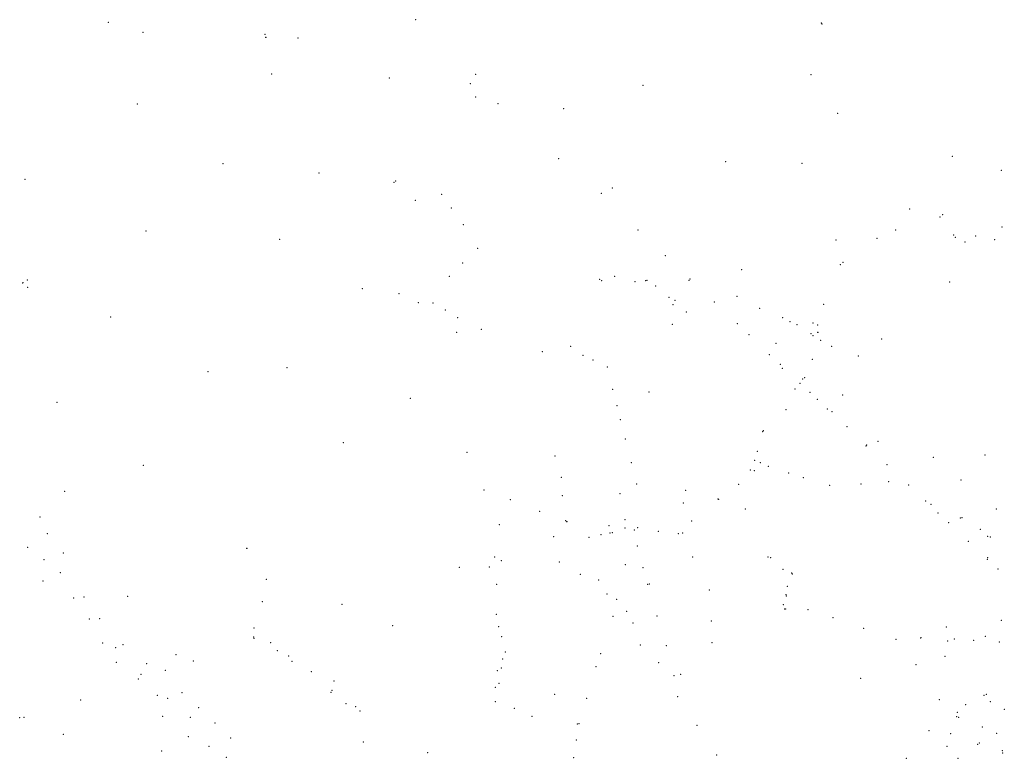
# Model space of a CAD drawing. Header units: metres. Extents: x 6434458 to 6462360, y 5631591 to 5655284.
# Tile 30 of 34: x 6434509 to 6448399, y 5644770 to 5655195. Entities that reach past the tile are written whole.
import ezdxf

# ---------------------------------------------------------------- set-up
doc = ezdxf.new("R2010")
doc.units = ezdxf.units.M
doc.set_wipeout_variables(frame=1)
doc.layers.get('0').update_dxf_attribs({"linetype": 'CONTINUOUS', "lineweight": 18})
doc.layers.add('OS_PunktOsnowyPoziomej', color=7, linetype='CONTINUOUS', lineweight=18)
doc.layers.add('OS_PunktOsnowyWysokosciowej', color=7, linetype='CONTINUOUS', lineweight=18)

# ---------------------------------------------------------------- blocks, each defined once
blk = doc.blocks.new('OSSP')
at = {"color": 0, "linetype": 'Continuous', "lineweight": 18}
blk.add_wipeout([(-1.2, 1.2999999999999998), (1.3, 1.2999999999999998), (1.3, -1.2000000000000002), (-1.2, -1.2000000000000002)], dxfattribs=at)
at = {"color": 0, "linetype": 'Continuous', "lineweight": 18, "flags": 128}
blk.add_lwpolyline([(-1.2, 1.3), (1.3, 1.3), (1.3, -1.2), (-1.2, -1.2), (-1.2, 1.3)], close=True, dxfattribs=at)
for points in [[(-0.4, 0), (0.4, 0)], [(0, 0.4), (0, -0.4)]]:
    blk.add_lwpolyline(points, dxfattribs=at)
blk = doc.blocks.new('OSPB')
at = {"color": 0, "linetype": 'Continuous', "lineweight": 18}
blk.add_wipeout([(-2, -1.1), (2, -1.1), (0.1, 2.1000000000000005)], dxfattribs=at)
at = {"linetype": 'Continuous', "lineweight": 25}
blk.add_hatch(color=0, dxfattribs=at).paths.add_polyline_path([(0, -0.22360679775, 1), (0, 0.22360679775, 1)])
at = {"color": 0, "linetype": 'Continuous', "lineweight": 18, "flags": 128}
blk.add_lwpolyline([(-2, -1.1), (2, -1.1), (0.1, 2.1), (-2, -1.1)], close=True, dxfattribs=at)
at = {"color": 0, "linetype": 'Continuous', "lineweight": 25}
blk.add_circle((0, 0), 0.22360679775, dxfattribs=at)
blk = doc.blocks.new('OSSH')
at = {"color": 0, "linetype": 'Continuous', "lineweight": 18}
blk.add_wipeout([(-1.2, 0.8999999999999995), (4.163336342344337e-17, -1.5000000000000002), (1.3, 0.8999999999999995)], dxfattribs=at)
at = {"color": 0, "linetype": 'Continuous', "lineweight": 18, "flags": 128}
blk.add_lwpolyline([(-1.2, 0.9), (0, -1.5), (1.3, 0.9), (-1.2, 0.9)], close=True, dxfattribs=at)
for points in [[(-0.3, 0), (0.3, 0)], [(0, 0.3), (0, -0.3)]]:
    blk.add_lwpolyline(points, dxfattribs=at)
blk = doc.blocks.new('OSHB')
at = {"linetype": 'Continuous', "lineweight": 18}
blk.add_hatch(color=0, dxfattribs=at).paths.add_polyline_path([(-1.7, 1), (1.7, 1), (0, -2), (-1.7, 0.9)])
at = {"color": 0, "linetype": 'Continuous', "lineweight": 18, "flags": 128}
blk.add_lwpolyline([(-1.7, 1), (1.7, 1), (0, -2), (-1.7, 0.9)], close=True, dxfattribs=at)

msp = doc.modelspace()

# ---------------------------------------------------------------- linework, layer by layer
at = {"layer": 'OS_PunktOsnowyPoziomej'}
for p in [(6436246.722728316, 5655016.409272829), (6445816.33, 5655147.32), (6437985.3, 5654944.22), (6438437.21, 5654937.73), (6438063.78, 5654428.2), (6439721.690000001, 5654370.48), (6440943.5, 5654425.97), (6445670.82, 5654417.3), (6440867.150000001, 5654294.06), (6443301.17, 5654266.61), (6440940.35, 5654101.97), (6436167.1, 5654005.68), (6442182.06, 5653940.45), (6446048.05, 5653871.79), (6447668.072, 5653267.007), (6437379.02, 5653162.65), (6444468.809999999, 5653189.82), (6445544.618565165, 5653169.396950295), (6448359.042000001, 5653067.777), (6434583.19, 5652943.91), (6438729.72, 5653032.589999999), (6439815.39, 5652917.5), (6442869.4, 5652819.75), (6440460.69, 5652728.82), (6440091.28, 5652645.15), (6440598.75, 5652538.75), (6447061.572, 5652525.147999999), (6447493.241999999, 5652410.717), (6440767.69, 5652299.74), (6448365.662, 5652268.717), (6436290.32, 5652212.290000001), (6438178.82, 5652094.62), (6443233.650000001, 5652228.8), (6446604.972, 5652110.498), (6446867.472, 5652227.338), (6447684.922, 5652156.877), (6447994.412, 5652142.047), (6440970.09, 5651969.72), (6446025.372, 5652087.638), (6447842.152, 5652057.127), (6448263.092, 5652089.717), (6443618.452, 5651864.748), (6440759.49, 5651760.95), (6446085.342, 5651735.638), (6440568.19, 5651571.23), (6442902.572, 5651574.428), (6444695.012, 5651665.288), (6434550.92, 5651478.93), (6434622.37, 5651418.15), (6439341.63, 5651400.87), (6442718.942, 5651514.038), (6443187.962, 5651495.578), (6443338.552, 5651510.138), (6443481.292, 5651436.798), (6443964.892, 5651535.038), (6447629.182, 5651491.977), (6439858.77, 5651327.88), (6443668.642, 5651274.678), (6444628.842, 5651288.688), (6440133.05, 5651200.36), (6440341.2, 5651197.84), (6443755.262, 5651234.178), (6444310.442, 5651208.978000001), (6444946.022, 5651123.108), (6445851.972, 5651175.398000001), (6435792.45, 5650996.93), (6440511.96, 5651097.59), (6440689.31, 5650988.74), (6443912.902, 5651068.338), (6445271.722, 5650988.688), (6443715.562, 5650895.078), (6444633.802, 5650903.598), (6445474.672, 5650888.608), (6445698.372000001, 5650914.048), (6440675.66, 5650783.99), (6441019.38, 5650825.35), (6444796.712, 5650749.357999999), (6445771.292000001, 5650782.228), (6442281.062, 5650583.319), (6445808.212, 5650670.146999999), (6445964.582, 5650587.077), (6446666.872000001, 5650690.167), (6441883.002, 5650507.299), (6442455.422, 5650459.989), (6445084.372, 5650466.388), (6446341.052, 5650449.447), (6442596.242, 5650392.179), (6442796.752, 5650291.479), (6445241.262, 5650328.908), (6445691.942, 5650403.197), (6437165.86, 5650229.63), (6438278.59, 5650283.49), (6445518.042000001, 5650063.337), (6445583.312, 5650142.266999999), (6442874.582, 5649980.029), (6443385.492, 5649938.889), (6445444.902, 5649981.817), (6445656.172, 5649936.197), (6446116.712, 5649900.277), (6435037.49, 5649793.57), (6440019.63, 5649853.24), (6442933.432, 5649745.589), (6445763.002, 5649835.337), (6445318.092, 5649693.186999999), (6445969.052, 5649663.806999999), (6442983.742, 5649550.269), (6444998.032, 5649392.648), (6446181.342, 5649451.447), (6439072.97, 5649225.03), (6443053.082, 5649277.879), (6446449.222, 5649178.027), (6446617.072, 5649246.077), (6440817.3, 5649090.73), (6444914.972, 5649105.308), (6448126.572, 5649052.688), (6436255.62, 5648903.330000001), (6442060.384415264, 5649035.142126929), (6443135.772, 5648941.899), (6444878.422, 5648974.968), (6444959.102, 5648944.058), (6446745.932, 5648916.177), (6447399.882, 5649017.436999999), (6444816.612, 5648837.828), (6445072.492, 5648890.468), (6445355.033, 5648799.407), (6442149.072, 5648733.81), (6443212.852, 5648643.059), (6444649.582, 5648638.898), (6445562.453, 5648730.067), (6445937.393, 5648621.007), (6446377.642, 5648641.817), (6446767.932, 5648674.887), (6447051.772, 5648627.467), (6447789.512, 5648700.087), (6435144.173227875, 5648540.678703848), (6441056.85, 5648557.120000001), (6442979.992, 5648507.399), (6443904.162, 5648553.428), (6441432.612, 5648420.99), (6442163.411999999, 5648477.79), (6443872.142, 5648373.188), (6444368.972, 5648427.628), (6447291.013, 5648400.647), (6441846.612, 5648254.21), (6444744.203, 5648290.718), (6447465.823, 5648234.117), (6448288.072, 5648289.058), (6434796.65, 5648177.57), (6441274.472, 5648066.479), (6442227.172, 5648108.26), (6443049.062, 5648139.739000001), (6443987.222, 5648119.428), (6447612.653, 5648095.507), (6447801.762, 5648168.127), (6434899.059999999, 5647938.8), (6442820.182, 5648055.219), (6442837.902, 5647948.249), (6443050.412, 5648020.379), (6443179.582, 5647993.868999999), (6443518.142, 5647973.678), (6443861.032, 5647952.618), (6448058.702, 5648004.137), (6442042.332000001, 5647900.659), (6442542.672, 5647887.269), (6442708.752, 5647925.149), (6447890.113, 5647833.117), (6448200.652, 5647894.537), (6434623.86, 5647745.82), (6435127.18, 5647669.15), (6437714.33, 5647735.78), (6443219.922, 5647765.628), (6434851.16, 5647574.55), (6441211.032, 5647613.789), (6442121.372000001, 5647542.919), (6444005.033, 5647611.728), (6445104.903, 5647602.218), (6448159.813, 5647577.867), (6435083.75, 5647389.66), (6440711.343, 5647466.109), (6441135.202, 5647470.479), (6443054.112, 5647504.778), (6443301.143, 5647459.548), (6445277.383, 5647438.087), (6445409.793, 5647370.978000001), (6448310.653, 5647443.787), (6434838.39, 5647274.3), (6437990.423, 5647295.369), (6442417.572, 5647368.279), (6442674.532, 5647285.969), (6441235.593, 5647225.609000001), (6443390.363, 5647230.618), (6444236.033, 5647145.777999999), (6445337.463, 5647197.398), (6435272.2, 5647034.08), (6435416.54, 5647048.2), (6436033.05, 5647057.56), (6437931.672, 5646982.329), (6442795.163, 5647091.277999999), (6442932.683, 5647012.868), (6445321.853, 5647062.658), (6439055.813, 5646943.489), (6443069.453, 5646844.508), (6445312.653, 5646875.398), (6445631.923, 5646868.518), (6435490.26, 5646734.33), (6435637.099999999, 5646741.74), (6441233.013, 5646800.118), (6442877.073, 5646775.128), (6443161.963, 5646681.008), (6443501.193, 5646778.098), (6444268.183, 5646709.678), (6445982.002999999, 5646756.958), (6448358.623, 5646719.237), (6437812.362, 5646608.578999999), (6439772.793, 5646642.679), (6446416.563, 5646603.098), (6447583.023, 5646623.317), (6435681.9, 5646399.85), (6437811.742, 5646483.979), (6438048.722, 5646400.429), (6441307.543, 5646488.148000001), (6444277.653, 5646401.158), (6446870.003, 5646450.788), (6447225.433, 5646475.357), (6447600.923, 5646423.907), (6447692.583, 5646453.766999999), (6447964.753, 5646433.186999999), (6448133.613, 5646490.627), (6448329.173, 5646412.407), (6435864.14, 5646330.39), (6435965.3, 5646376.61), (6438142.642, 5646287.498999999), (6441357.963, 5646270.058), (6443265.623, 5646371.318), (6443629.803, 5646359.548), (6435873.13, 5646123.28), (6436712.77, 5646233.06), (6436959.92, 5646142.19), (6438350.322, 5646140.249), (6441323.823, 5646172.138), (6442704.723, 5646245.088), (6443524.583, 5646120.568), (6447562.173, 5646209.157), (6436302.79, 5646106.86), (6436565.72, 5646010.68), (6438624.932, 5645992.589), (6441246.263, 5646008.938000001), (6442639.743, 5646064.948), (6447153.513, 5646092.968), (6436220.94, 5645954.61), (6438941.772, 5645859.699), (6443739.573, 5645936.437999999), (6443831.253, 5645953.538), (6446372.403, 5645899.408), (6441217.833, 5645773.558), (6435368.07, 5645594.499999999), (6436450.66, 5645658.51), (6436595.68, 5645617.98), (6436800.730000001, 5645696.41), (6438903.082, 5645702.36), (6441220.563, 5645567.528), (6442056.873, 5645674.368), (6442506.643, 5645617.438000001), (6443789.913, 5645641.028), (6447480.783, 5645599.978), (6448145.283, 5645673.548), (6448203.153, 5645570.048), (6437033.230000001, 5645485.23), (6439112.502, 5645541.21), (6439311.652, 5645438.15), (6441488.133, 5645474.308), (6447853.683, 5645525.528), (6448398.293, 5645460.658), (6434509.95, 5645343.28), (6436525.45, 5645362.07), (6436918.58, 5645349.2), (6441735.843, 5645364.708), (6447755.933, 5645349.398000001), (6437265.610000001, 5645267.32), (6442400.873, 5645257.998), (6444062.073, 5645234.748), (6447336.093, 5645160.188), (6448088.063, 5645210.338), (6436888.35, 5645074.36), (6437487.43, 5645055.379999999), (6442361.173, 5645026.888), (6447642.723, 5645117.618), (6448292.953, 5645121.088), (6436510.05, 5644873.11), (6437180.32, 5644938.1), (6439359.312, 5645002.68), (6447591.993, 5644940.718), (6448024.663, 5644969.718), (6437425.74, 5644785.5), (6440263.693, 5644851.788999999), (6442325.863, 5644780.168), (6444343.073, 5644816.478), (6447016.383, 5644770.889), (6447746.573, 5644771.808), (6448373.943, 5644843.568)]:
    msp.add_point(p, dxfattribs=at)
at = {"layer": 'OS_PunktOsnowyWysokosciowej'}
for p in [(6435758.714896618, 5655159.419909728), (6440094.072079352, 5655194.672179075), (6441257.02279753, 5654007.911454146), (6442113.601285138, 5653231.258704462), (6442713.990745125, 5652746.371726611), (6445374.52, 5650932.76), (6445178.45, 5650626.71), (6447364.436928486, 5648353.020277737), (6441305.09, 5647559.72), (6441266.25, 5646626.16), (6438303.03, 5646214.47), (6435122.635601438, 5645108.335659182)]:
    msp.add_point(p, dxfattribs=at)

# ---------------------------------------------------------------- next in the draw order: block references
at = {"layer": 'OS_PunktOsnowyPoziomej', "linetype": 'Continuous', "xscale": 0.5, "yscale": 0.5, "zscale": 0.5}
for name, p in [('OSSP', (6445816.33, 5655147.32)), ('OSPB', (6436246.722728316, 5655016.409272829)), ('OSSP', (6437985.3, 5654944.22)), ('OSSP', (6438437.21, 5654937.73)), ('OSSP', (6438063.78, 5654428.2)), ('OSSP', (6439721.690000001, 5654370.48)), ('OSSP', (6440943.5, 5654425.97)), ('OSSP', (6445670.82, 5654417.3)), ('OSSP', (6440867.150000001, 5654294.06)), ('OSSP', (6443301.17, 5654266.61)), ('OSSP', (6440940.35, 5654101.97)), ('OSSP', (6436167.1, 5654005.68)), ('OSSP', (6442182.06, 5653940.45)), ('OSSP', (6446048.05, 5653871.79)), ('OSSP', (6447668.072, 5653267.007)), ('OSSP', (6437379.02, 5653162.65)), ('OSSP', (6444468.809999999, 5653189.82)), ('OSPB', (6445544.618565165, 5653169.396950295)), ('OSSP', (6448359.042000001, 5653067.777)), ('OSSP', (6434583.19, 5652943.91)), ('OSSP', (6438729.72, 5653032.589999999)), ('OSSP', (6439815.39, 5652917.5)), ('OSSP', (6442869.4, 5652819.75)), ('OSSP', (6440460.69, 5652728.82)), ('OSSP', (6440091.28, 5652645.15)), ('OSSP', (6440598.75, 5652538.75)), ('OSSP', (6447061.572, 5652525.147999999)), ('OSSP', (6447493.241999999, 5652410.717)), ('OSSP', (6440767.69, 5652299.74)), ('OSSP', (6448365.662, 5652268.717)), ('OSSP', (6436290.32, 5652212.290000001)), ('OSSP', (6438178.82, 5652094.62)), ('OSSP', (6443233.650000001, 5652228.8)), ('OSSP', (6446604.972, 5652110.498)), ('OSSP', (6446867.472, 5652227.338)), ('OSSP', (6447684.922, 5652156.877)), ('OSSP', (6447994.412, 5652142.047)), ('OSSP', (6440970.09, 5651969.72)), ('OSSP', (6446025.372, 5652087.638)), ('OSSP', (6447842.152, 5652057.127)), ('OSSP', (6448263.092, 5652089.717)), ('OSSP', (6443618.452, 5651864.748)), ('OSSP', (6440759.49, 5651760.95)), ('OSSP', (6446085.342, 5651735.638)), ('OSSP', (6440568.19, 5651571.23)), ('OSSP', (6442902.572, 5651574.428)), ('OSSP', (6444695.012, 5651665.288)), ('OSSP', (6434550.92, 5651478.93)), ('OSSP', (6434622.37, 5651418.15)), ('OSSP', (6439341.63, 5651400.87)), ('OSSP', (6442718.942, 5651514.038)), ('OSSP', (6443187.962, 5651495.578)), ('OSSP', (6443338.552, 5651510.138)), ('OSSP', (6443481.292, 5651436.798)), ('OSSP', (6443964.892, 5651535.038)), ('OSSP', (6447629.182, 5651491.977)), ('OSSP', (6439858.77, 5651327.88)), ('OSSP', (6443668.642, 5651274.678)), ('OSSP', (6444628.842, 5651288.688)), ('OSSP', (6440133.05, 5651200.36)), ('OSSP', (6440341.2, 5651197.84)), ('OSSP', (6443755.262, 5651234.178)), ('OSSP', (6444310.442, 5651208.978000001)), ('OSSP', (6444946.022, 5651123.108)), ('OSSP', (6445851.972, 5651175.398000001)), ('OSSP', (6435792.45, 5650996.93)), ('OSSP', (6440511.96, 5651097.59)), ('OSSP', (6440689.31, 5650988.74)), ('OSSP', (6443912.902, 5651068.338)), ('OSSP', (6445271.722, 5650988.688)), ('OSSP', (6443715.562, 5650895.078)), ('OSSP', (6444633.802, 5650903.598)), ('OSSP', (6445474.672, 5650888.608)), ('OSSP', (6445698.372000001, 5650914.048)), ('OSSP', (6440675.66, 5650783.99)), ('OSSP', (6441019.38, 5650825.35)), ('OSSP', (6444796.712, 5650749.357999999)), ('OSSP', (6445771.292000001, 5650782.228)), ('OSSP', (6442281.062, 5650583.319)), ('OSSP', (6445808.212, 5650670.146999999)), ('OSSP', (6445964.582, 5650587.077)), ('OSSP', (6446666.872000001, 5650690.167)), ('OSSP', (6441883.002, 5650507.299)), ('OSSP', (6442455.422, 5650459.989)), ('OSSP', (6445084.372, 5650466.388)), ('OSSP', (6446341.052, 5650449.447)), ('OSSP', (6442596.242, 5650392.179)), ('OSSP', (6442796.752, 5650291.479)), ('OSSP', (6445241.262, 5650328.908)), ('OSSP', (6445691.942, 5650403.197)), ('OSSP', (6437165.86, 5650229.63)), ('OSSP', (6438278.59, 5650283.49)), ('OSSP', (6445518.042000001, 5650063.337)), ('OSSP', (6445583.312, 5650142.266999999)), ('OSSP', (6442874.582, 5649980.029)), ('OSSP', (6443385.492, 5649938.889)), ('OSSP', (6445444.902, 5649981.817)), ('OSSP', (6445656.172, 5649936.197)), ('OSSP', (6446116.712, 5649900.277)), ('OSSP', (6435037.49, 5649793.57)), ('OSSP', (6440019.63, 5649853.24)), ('OSSP', (6442933.432, 5649745.589)), ('OSSP', (6445763.002, 5649835.337)), ('OSSP', (6445318.092, 5649693.186999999)), ('OSSP', (6445969.052, 5649663.806999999)), ('OSSP', (6442983.742, 5649550.269)), ('OSSP', (6444998.032, 5649392.648)), ('OSSP', (6446181.342, 5649451.447)), ('OSSP', (6439072.97, 5649225.03)), ('OSSP', (6443053.082, 5649277.879)), ('OSSP', (6446449.222, 5649178.027)), ('OSSP', (6446617.072, 5649246.077)), ('OSSP', (6440817.3, 5649090.73)), ('OSSP', (6444914.972, 5649105.308)), ('OSSP', (6448126.572, 5649052.688)), ('OSSP', (6436255.62, 5648903.330000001)), ('OSPB', (6442060.384415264, 5649035.142126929)), ('OSSP', (6443135.772, 5648941.899)), ('OSSP', (6444878.422, 5648974.968)), ('OSSP', (6444959.102, 5648944.058)), ('OSSP', (6446745.932, 5648916.177)), ('OSSP', (6447399.882, 5649017.436999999)), ('OSSP', (6444816.612, 5648837.828)), ('OSSP', (6445072.492, 5648890.468)), ('OSSP', (6445355.033, 5648799.407)), ('OSSP', (6442149.072, 5648733.81)), ('OSSP', (6443212.852, 5648643.059)), ('OSSP', (6444649.582, 5648638.898)), ('OSSP', (6445562.453, 5648730.067)), ('OSSP', (6445937.393, 5648621.007)), ('OSSP', (6446377.642, 5648641.817)), ('OSSP', (6446767.932, 5648674.887)), ('OSSP', (6447051.772, 5648627.467)), ('OSSP', (6447789.512, 5648700.087)), ('OSPB', (6435144.173227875, 5648540.678703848)), ('OSSP', (6441056.85, 5648557.120000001)), ('OSSP', (6442979.992, 5648507.399)), ('OSSP', (6443904.162, 5648553.428)), ('OSSP', (6441432.612, 5648420.99)), ('OSSP', (6442163.411999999, 5648477.79)), ('OSSP', (6443872.142, 5648373.188)), ('OSSP', (6444368.972, 5648427.628)), ('OSSP', (6447291.013, 5648400.647)), ('OSSP', (6441846.612, 5648254.21)), ('OSSP', (6444744.203, 5648290.718)), ('OSSP', (6447465.823, 5648234.117)), ('OSSP', (6448288.072, 5648289.058)), ('OSSP', (6434796.65, 5648177.57)), ('OSSP', (6441274.472, 5648066.479)), ('OSSP', (6442227.172, 5648108.26)), ('OSSP', (6443049.062, 5648139.739000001)), ('OSSP', (6443987.222, 5648119.428)), ('OSSP', (6447612.653, 5648095.507)), ('OSSP', (6447801.762, 5648168.127)), ('OSSP', (6434899.059999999, 5647938.8)), ('OSSP', (6442708.752, 5647925.149)), ('OSSP', (6442820.182, 5648055.219)), ('OSSP', (6442837.902, 5647948.249)), ('OSSP', (6443050.412, 5648020.379)), ('OSSP', (6443179.582, 5647993.868999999)), ('OSSP', (6443518.142, 5647973.678)), ('OSSP', (6443861.032, 5647952.618)), ('OSSP', (6448058.702, 5648004.137)), ('OSSP', (6442042.332000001, 5647900.659)), ('OSSP', (6442542.672, 5647887.269)), ('OSSP', (6447890.113, 5647833.117)), ('OSSP', (6448200.652, 5647894.537)), ('OSSP', (6434623.86, 5647745.82)), ('OSSP', (6435127.18, 5647669.15)), ('OSSP', (6437714.33, 5647735.78)), ('OSSP', (6443219.922, 5647765.628)), ('OSSP', (6434851.16, 5647574.55)), ('OSSP', (6441211.032, 5647613.789)), ('OSSP', (6442121.372000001, 5647542.919)), ('OSSP', (6444005.033, 5647611.728)), ('OSSP', (6445104.903, 5647602.218)), ('OSSP', (6448159.813, 5647577.867)), ('OSSP', (6435083.75, 5647389.66)), ('OSSP', (6440711.343, 5647466.109)), ('OSSP', (6441135.202, 5647470.479)), ('OSSP', (6443054.112, 5647504.778)), ('OSSP', (6443301.143, 5647459.548)), ('OSSP', (6445277.383, 5647438.087)), ('OSSP', (6445409.793, 5647370.978000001)), ('OSSP', (6448310.653, 5647443.787)), ('OSSP', (6434838.39, 5647274.3)), ('OSSP', (6437990.423, 5647295.369)), ('OSSP', (6442417.572, 5647368.279)), ('OSSP', (6442674.532, 5647285.969)), ('OSSP', (6443390.363, 5647230.618)), ('OSSP', (6441235.593, 5647225.609000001)), ('OSSP', (6442795.163, 5647091.277999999)), ('OSSP', (6444236.033, 5647145.777999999)), ('OSSP', (6445337.463, 5647197.398)), ('OSSP', (6435272.2, 5647034.08)), ('OSSP', (6435416.54, 5647048.2)), ('OSSP', (6436033.05, 5647057.56)), ('OSSP', (6437931.672, 5646982.329)), ('OSSP', (6442932.683, 5647012.868)), ('OSSP', (6445321.853, 5647062.658)), ('OSSP', (6439055.813, 5646943.489)), ('OSSP', (6443069.453, 5646844.508)), ('OSSP', (6445312.653, 5646875.398)), ('OSSP', (6445631.923, 5646868.518)), ('OSSP', (6435490.26, 5646734.33)), ('OSSP', (6435637.099999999, 5646741.74)), ('OSSP', (6441233.013, 5646800.118)), ('OSSP', (6442877.073, 5646775.128)), ('OSSP', (6443161.963, 5646681.008)), ('OSSP', (6443501.193, 5646778.098)), ('OSSP', (6444268.183, 5646709.678)), ('OSSP', (6445982.002999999, 5646756.958)), ('OSSP', (6448358.623, 5646719.237)), ('OSSP', (6437812.362, 5646608.578999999)), ('OSSP', (6439772.793, 5646642.679)), ('OSSP', (6446416.563, 5646603.098)), ('OSSP', (6447583.023, 5646623.317)), ('OSSP', (6435681.9, 5646399.85)), ('OSSP', (6437811.742, 5646483.979)), ('OSSP', (6438048.722, 5646400.429)), ('OSSP', (6441307.543, 5646488.148000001)), ('OSSP', (6444277.653, 5646401.158)), ('OSSP', (6446870.003, 5646450.788)), ('OSSP', (6447225.433, 5646475.357)), ('OSSP', (6447600.923, 5646423.907)), ('OSSP', (6447692.583, 5646453.766999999)), ('OSSP', (6447964.753, 5646433.186999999)), ('OSSP', (6448133.613, 5646490.627)), ('OSSP', (6448329.173, 5646412.407)), ('OSSP', (6435864.14, 5646330.39)), ('OSSP', (6435965.3, 5646376.61)), ('OSSP', (6438142.642, 5646287.498999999)), ('OSSP', (6441357.963, 5646270.058)), ('OSSP', (6443265.623, 5646371.318)), ('OSSP', (6443629.803, 5646359.548)), ('OSSP', (6435873.13, 5646123.28)), ('OSSP', (6436712.77, 5646233.06)), ('OSSP', (6436959.92, 5646142.19)), ('OSSP', (6438350.322, 5646140.249)), ('OSSP', (6441323.823, 5646172.138)), ('OSSP', (6442704.723, 5646245.088)), ('OSSP', (6443524.583, 5646120.568)), ('OSSP', (6447562.173, 5646209.157)), ('OSSP', (6436302.79, 5646106.86)), ('OSSP', (6436565.72, 5646010.68)), ('OSSP', (6438624.932, 5645992.589)), ('OSSP', (6441246.263, 5646008.938000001)), ('OSSP', (6442639.743, 5646064.948)), ('OSSP', (6447153.513, 5646092.968)), ('OSSP', (6436220.94, 5645954.61)), ('OSSP', (6438941.772, 5645859.699)), ('OSSP', (6443739.573, 5645936.437999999)), ('OSSP', (6443831.253, 5645953.538)), ('OSSP', (6446372.403, 5645899.408)), ('OSSP', (6438903.082, 5645702.36)), ('OSSP', (6441217.833, 5645773.558)), ('OSSP', (6435368.07, 5645594.499999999)), ('OSSP', (6436450.66, 5645658.51)), ('OSSP', (6436595.68, 5645617.98)), ('OSSP', (6436800.730000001, 5645696.41)), ('OSSP', (6441220.563, 5645567.528)), ('OSSP', (6442056.873, 5645674.368)), ('OSSP', (6442506.643, 5645617.438000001)), ('OSSP', (6443789.913, 5645641.028)), ('OSSP', (6447480.783, 5645599.978)), ('OSSP', (6448145.283, 5645673.548)), ('OSSP', (6448203.153, 5645570.048)), ('OSSP', (6437033.230000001, 5645485.23)), ('OSSP', (6439112.502, 5645541.21)), ('OSSP', (6439311.652, 5645438.15)), ('OSSP', (6441488.133, 5645474.308)), ('OSSP', (6447853.683, 5645525.528)), ('OSSP', (6448398.293, 5645460.658)), ('OSSP', (6434509.95, 5645343.28)), ('OSSP', (6436525.45, 5645362.07)), ('OSSP', (6436918.58, 5645349.2)), ('OSSP', (6441735.843, 5645364.708)), ('OSSP', (6447755.933, 5645349.398000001)), ('OSSP', (6437265.610000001, 5645267.32)), ('OSSP', (6442400.873, 5645257.998)), ('OSSP', (6444062.073, 5645234.748)), ('OSSP', (6447336.093, 5645160.188)), ('OSSP', (6448088.063, 5645210.338)), ('OSSP', (6436888.35, 5645074.36)), ('OSSP', (6437487.43, 5645055.379999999)), ('OSSP', (6442361.173, 5645026.888)), ('OSSP', (6447642.723, 5645117.618)), ('OSSP', (6448292.953, 5645121.088)), ('OSSP', (6436510.05, 5644873.11)), ('OSSP', (6437180.32, 5644938.1)), ('OSSP', (6439359.312, 5645002.68)), ('OSSP', (6447591.993, 5644940.718)), ('OSSP', (6448024.663, 5644969.718)), ('OSSP', (6437425.74, 5644785.5)), ('OSSP', (6440263.693, 5644851.788999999)), ('OSSP', (6442325.863, 5644780.168)), ('OSSP', (6444343.073, 5644816.478)), ('OSSP', (6447016.383, 5644770.889)), ('OSSP', (6447746.573, 5644771.808)), ('OSSP', (6448373.943, 5644843.568))]:
    msp.add_blockref(name, p, dxfattribs=at)
at = {"layer": 'OS_PunktOsnowyWysokosciowej', "linetype": 'Continuous', "xscale": 0.5, "yscale": 0.5, "zscale": 0.5}
for name, p in [('OSHB', (6435758.714896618, 5655159.419909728)), ('OSHB', (6440094.072079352, 5655194.672179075)), ('OSHB', (6441257.02279753, 5654007.911454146)), ('OSHB', (6442113.601285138, 5653231.258704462)), ('OSHB', (6442713.990745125, 5652746.371726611)), ('OSSH', (6445374.52, 5650932.76)), ('OSSH', (6445178.45, 5650626.71)), ('OSHB', (6447364.436928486, 5648353.020277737)), ('OSSH', (6441305.09, 5647559.72)), ('OSSH', (6441266.25, 5646626.16)), ('OSSH', (6438303.03, 5646214.47)), ('OSHB', (6435122.635601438, 5645108.335659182))]:
    msp.add_blockref(name, p, dxfattribs=at)

# ---------------------------------------------------------------- next in the draw order: linework, layer by layer
at = {"layer": 'OS_PunktOsnowyPoziomej'}
for p in [(6445827.65, 5655132.74), (6439790.08, 5652900), (6434617.019999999, 5651522.1), (6442690.012, 5651528.788), (6445764.071999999, 5650887.598), (6445701.962, 5650733.198), (6446455.082000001, 5649192.067), (6442227.772, 5648108.93), (6443227.412, 5648027.669), (6437709.58, 5647733.750000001), (6445067.683, 5647610.058), (6443368.923, 5647226.308), (6445319.333, 5647079.148000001), (6445280.993, 5646940.737999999), (6441303.263, 5646044.138), (6436181.6, 5645891.6), (6448112.533, 5645660.278), (6434569.85, 5645347.669999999), (6447726.973, 5645357.918)]:
    msp.add_point(p, dxfattribs=at)
at = {"layer": 'OS_PunktOsnowyWysokosciowej'}
for p in [(6437971.230359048, 5654989.341529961), (6447530.88, 5652445.28), (6447709.63, 5652123.96), (6446124.34, 5651770.46), (6443358.49, 5651515.77), (6443950.62319503, 5651517.516320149), (6443723.889999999, 5651172.1), (6445265.769004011, 5650273.941838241), (6445553.940000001, 5650121.8), (6445901.04236294, 5649698.781361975), (6444990.39, 5649378.25), (6444870.440000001, 5648828.77), (6444359.15, 5648431.38), (6447780.23, 5648163.59), (6442869.69, 5647956.620000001), (6443801.17, 5647941.82), (6448162.62, 5647902.63), (6448162.122835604, 5647603.678277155), (6445401.04, 5647383.81), (6437812.38, 5646463.38), (6447220.47, 5646466.24), (6438916.440000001, 5645728.78), (6441269.87, 5645828.37), (6439247.38, 5645498.74), (6442377.8, 5645252.74), (6448048.5, 5644985.4), (6448372.070702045, 5644879.713632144)]:
    msp.add_point(p, dxfattribs=at)

# ---------------------------------------------------------------- next in the draw order: block references
at = {"layer": 'OS_PunktOsnowyPoziomej', "linetype": 'Continuous', "xscale": 0.5, "yscale": 0.5, "zscale": 0.5}
for p in [(6445827.65, 5655132.74), (6439790.08, 5652900), (6434617.019999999, 5651522.1), (6442690.012, 5651528.788), (6445764.071999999, 5650887.598), (6445701.962, 5650733.198), (6446455.082000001, 5649192.067), (6442227.772, 5648108.93), (6443227.412, 5648027.669), (6437709.58, 5647733.750000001), (6445067.683, 5647610.058), (6443368.923, 5647226.308), (6445319.333, 5647079.148000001), (6445280.993, 5646940.737999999), (6441303.263, 5646044.138), (6436181.6, 5645891.6), (6448112.533, 5645660.278), (6434569.85, 5645347.669999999), (6447726.973, 5645357.918)]:
    msp.add_blockref('OSSP', p, dxfattribs=at)
at = {"layer": 'OS_PunktOsnowyWysokosciowej', "linetype": 'Continuous', "xscale": 0.5, "yscale": 0.5, "zscale": 0.5}
for name, p in [('OSHB', (6437971.230359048, 5654989.341529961)), ('OSSH', (6447530.88, 5652445.28)), ('OSSH', (6447709.63, 5652123.96)), ('OSSH', (6446124.34, 5651770.46)), ('OSSH', (6443358.49, 5651515.77)), ('OSHB', (6443950.62319503, 5651517.516320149)), ('OSSH', (6443723.889999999, 5651172.1)), ('OSHB', (6445265.769004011, 5650273.941838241)), ('OSSH', (6445553.940000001, 5650121.8)), ('OSHB', (6445901.04236294, 5649698.781361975)), ('OSSH', (6444990.39, 5649378.25)), ('OSSH', (6444870.440000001, 5648828.77)), ('OSSH', (6444359.15, 5648431.38)), ('OSSH', (6447780.23, 5648163.59)), ('OSSH', (6442869.69, 5647956.620000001)), ('OSSH', (6443801.17, 5647941.82)), ('OSSH', (6448162.62, 5647902.63)), ('OSHB', (6448162.122835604, 5647603.678277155)), ('OSSH', (6445401.04, 5647383.81)), ('OSSH', (6437812.38, 5646463.38)), ('OSSH', (6447220.47, 5646466.24)), ('OSSH', (6438916.440000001, 5645728.78)), ('OSSH', (6441269.87, 5645828.37)), ('OSSH', (6439247.38, 5645498.74)), ('OSSH', (6442377.8, 5645252.74)), ('OSSH', (6448048.5, 5644985.4)), ('OSHB', (6448372.070702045, 5644879.713632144))]:
    msp.add_blockref(name, p, dxfattribs=at)

# ---------------------------------------------------------------- next in the draw order: linework, layer by layer
at = {"layer": 'OS_PunktOsnowyPoziomej'}
for p in [(6434554.45, 5651483.53), (6445673.782, 5650762.848)]:
    msp.add_point(p, dxfattribs=at)
at = {"layer": 'OS_PunktOsnowyWysokosciowej'}
for p in [(6437980.84464039, 5654944.447351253), (6445768.41, 5650781.6), (6442209.559999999, 5648126.07), (6445302.42, 5646879.95), (6447735.19, 5645417.17)]:
    msp.add_point(p, dxfattribs=at)

# ---------------------------------------------------------------- next in the draw order: block references
at = {"layer": 'OS_PunktOsnowyPoziomej', "linetype": 'Continuous', "xscale": 0.5, "yscale": 0.5, "zscale": 0.5}
for p in [(6434554.45, 5651483.53), (6445673.782, 5650762.848)]:
    msp.add_blockref('OSSP', p, dxfattribs=at)
at = {"layer": 'OS_PunktOsnowyWysokosciowej', "linetype": 'Continuous', "xscale": 0.5, "yscale": 0.5, "zscale": 0.5}
for name, p in [('OSHB', (6437980.84464039, 5654944.447351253)), ('OSSH', (6445768.41, 5650781.6)), ('OSSH', (6442209.559999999, 5648126.07)), ('OSSH', (6445302.42, 5646879.95)), ('OSSH', (6447735.19, 5645417.17))]:
    msp.add_blockref(name, p, dxfattribs=at)

doc.saveas('drawing.dxf')
